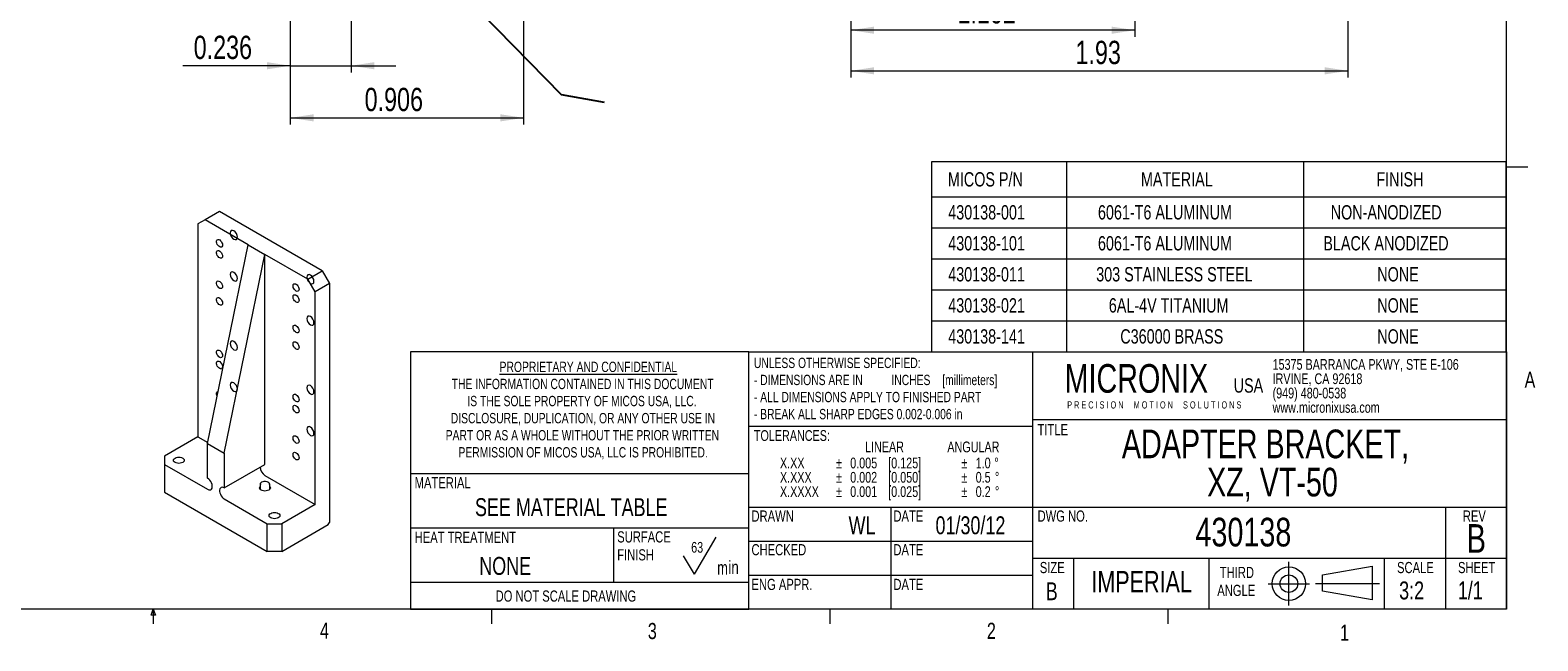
# Model space of a CAD drawing. Header units: inches. Extents: x 0.3 to 11.1, y 0.1 to 7.2.
# Tile 3 of 4: x 5.2 to 11, y 0.1 to 2.5. Entities that reach past the tile are written whole.
import ezdxf

# ---------------------------------------------------------------- set-up
doc = ezdxf.new("R2010")
doc.units = ezdxf.units.IN
doc.header["$LTSCALE"] = 0.666667
doc.header["$MEASUREMENT"] = 0
doc.linetypes.add('CENTERX2', pattern=[0.8, 0.5, -0.1, 0.1, -0.1])
doc.layers.add('FORMAT', color=7, linetype='Continuous')
doc.styles.add('SLDTEXTSTYLE0', font='TXT', dxfattribs={"width": 0.75})
doc.styles.add('SLDTEXTSTYLE1', font='TXT', dxfattribs={"width": 0.7})
doc.styles.add('SLDTEXTSTYLE2', font='TXT', dxfattribs={"width": 0.609091})
doc.dimstyles.new('SLDDIMSTYLE0', dxfattribs={"dimtxt": 0.090278, "dimasz": 0.090278, "dimexe": 0, "dimexo": 0.0625, "dimgap": 0.022569, "dimtad": 1, "dimdec": 3, "dimrnd": 1e-09, "dimdsep": 46, "dimtxsty": 'SLDTEXTSTYLE0', "dimsah": 1, "dimcen": 0.09, "dimadec": 0, "dimazin": 2, "dimtfac": 1, "dimtdec": 3, "dimtmove": 0, "dimatfit": 0, "dimfxl": 1, "dimfrac": 2, "dimtolj": 1, "dimtzin": 12, "dimarcsym": 0})
doc.dimstyles.new('SLDDIMSTYLE1', dxfattribs={"dimtxt": 0.090278, "dimasz": 0.090278, "dimexe": 0, "dimexo": 0.0625, "dimgap": 0.022569, "dimtad": 1, "dimdec": 3, "dimrnd": 1e-09, "dimzin": 12, "dimdsep": 46, "dimtxsty": 'SLDTEXTSTYLE0', "dimsah": 1, "dimcen": 0.09, "dimadec": 0, "dimazin": 3, "dimtfac": 1, "dimtdec": 3, "dimtofl": 0, "dimtmove": 0, "dimatfit": 3, "dimfxl": 1, "dimfrac": 2, "dimtolj": 1, "dimtzin": 12, "dimarcsym": 0})
doc.dimstyles.new('SLDDIMSTYLE2', dxfattribs={"dimtxt": 0.090278, "dimasz": 0.090278, "dimexe": 0, "dimexo": 0.0625, "dimgap": 0.022569, "dimtad": 1, "dimdec": 3, "dimrnd": 1e-09, "dimdsep": 46, "dimtxsty": 'SLDTEXTSTYLE0', "dimsah": 1, "dimcen": 0.09, "dimadec": 0, "dimazin": 2, "dimtfac": 1, "dimtdec": 3, "dimtofl": 0, "dimtmove": 0, "dimatfit": 3, "dimfxl": 1, "dimfrac": 2, "dimtolj": 1, "dimtzin": 12, "dimarcsym": 0})
doc.dimstyles.new('SLDDIMSTYLE5', dxfattribs={"dimtxt": 0.18, "dimasz": 0.090278, "dimexe": 0, "dimexo": 0.0625, "dimgap": 0, "dimtad": 0, "dimtih": 1, "dimtoh": 1, "dimdec": 0, "dimrnd": 1e-09, "dimzin": 0, "dimdsep": 46, "dimtxsty": 'Standard', "dimsah": 1, "dimcen": 0.09, "dimadec": 0, "dimazin": 0, "dimtfac": 0.090278, "dimtdec": 0, "dimtofl": 0, "dimtmove": 0, "dimatfit": 3, "dimfxl": 1, "dimfrac": 2, "dimtolj": 1, "dimtzin": 0, "dimarcsym": 0})
doc.dimstyles.new('SLDDIMSTYLE6', dxfattribs={"dimtxt": 0.090278, "dimasz": 0.090278, "dimexe": 0, "dimexo": 0.0625, "dimgap": 0.022569, "dimtad": 1, "dimrnd": 1e-09, "dimzin": 12, "dimdsep": 46, "dimtxsty": 'SLDTEXTSTYLE0', "dimsah": 1, "dimcen": 0.09, "dimadec": 0, "dimazin": 3, "dimtfac": 1, "dimtdec": 3, "dimtofl": 0, "dimtmove": 0, "dimatfit": 3, "dimfxl": 1, "dimfrac": 2, "dimtolj": 1, "dimtzin": 12, "dimarcsym": 0})

# ---------------------------------------------------------------- blocks, each defined once
blk = doc.blocks.new('SW_NOTE_0')
at = {"color": 0, "linetype": 'Continuous', "lineweight": 0}
for q in [(0.0975, 0.0717), (-0.0294, 0)]:
    blk.add_line((0.0129, -0.0717), q, dxfattribs=at)
at = {"color": 0, "linetype": 'Continuous', "lineweight": 0, "attachment_point": 1}
for s, insert, char_height, style in [('63', (0, 0.0537), 0.04167, 'SLDTEXTSTYLE0'), ('m', (0.1012, -0.0204), 0.0525, 'SLDTEXTSTYLE1'), ('in', (0.144, -0.0186), 0.05249, 'SLDTEXTSTYLE0')]:
    blk.add_mtext(s, dxfattribs=dict(at, insert=insert, char_height=char_height, style=style))
blk = doc.blocks.new('SW_NOTE_1')
at = {"color": 0, "linetype": 'Continuous', "lineweight": 0, "char_height": 0.04331, "attachment_point": 2, "style": 'SLDTEXTSTYLE0'}
for s, insert in [('THIRD', (0.0771, 0.0558)), ('ANGLE', (0.0746, -0.0137))]:
    blk.add_mtext(s, dxfattribs=dict(at, insert=insert))
blk = doc.blocks.new('SW_NOTE_2')
at = {"layer": 'FORMAT', "color": 0, "attachment_point": 2, "style": 'SLDTEXTSTYLE0'}
for s, insert, char_height in [('ADAPTER BRACKET,', (0.6615, 0.1432), 0.111111), ('XZ, VT-50', (0.6886, -0.0049), 0.11111)]:
    blk.add_mtext(s, dxfattribs=dict(at, insert=insert, char_height=char_height))
blk = doc.blocks.new('SW_NOTE_3')
at = {"color": 0, "linetype": 'Continuous', "lineweight": 0, "attachment_point": 1, "style": 'SLDTEXTSTYLE0'}
for s, insert, char_height in [('UNLESS OTHERWISE SPECIFIED:', (0, 0.0514), 0.039895), ('- DIMENSIONS ARE IN', (0, -0.0147), 0.039895), ('INCHES', (0.5337, -0.0147), 0.0399), ('[millimeters]', (0.7309, -0.0147), 0.039895), ('- ALL DIMENSIONS APPLY TO FINISHED PART', (0, -0.0809), 0.039895), ('- BREAK ALL SHARP EDGES 0.002-0.006 in', (0, -0.147), 0.039895)]:
    blk.add_mtext(s, dxfattribs=dict(at, insert=insert, char_height=char_height))
blk = doc.blocks.new('SW_NOTE_4')
at = {"color": 0, "linetype": 'Continuous', "lineweight": 0, "char_height": 0.04167, "attachment_point": 1, "style": 'SLDTEXTSTYLE0'}
for s, insert in [('X.XX', (0, 0.0537)), ('X.XXX', (0, -0.0018)), ('X.XXXX', (0, -0.0574))]:
    blk.add_mtext(s, dxfattribs=dict(at, insert=insert))
blk = doc.blocks.new('SW_NOTE_5')
at = {"color": 0, "linetype": 'Continuous', "lineweight": 0, "char_height": 0.04167, "attachment_point": 1, "style": 'SLDTEXTSTYLE0'}
for s, insert in [('[0.125]', (0, 0.0537)), ('[0.050]', (0, -0.0018)), ('[0.025]', (0, -0.0574))]:
    blk.add_mtext(s, dxfattribs=dict(at, insert=insert))
blk = doc.blocks.new('SW_NOTE_6')
at = {"color": 0, "linetype": 'Continuous', "lineweight": 0, "char_height": 0.04167, "attachment_point": 1, "style": 'SLDTEXTSTYLE0'}
for s, insert in [('%%p', (0, 0.0537)), ('%%p', (0, -0.0018)), ('1.0', (0.0553, 0.0537)), ('%%d', (0.1279, 0.0537)), ('%%p', (0, -0.0574)), ('0.5', (0.0553, -0.0018)), ('0.2', (0.0553, -0.0574)), ('%%d', (0.1299, -0.0018)), ('%%d', (0.13, -0.0574))]:
    blk.add_mtext(s, dxfattribs=dict(at, insert=insert))
blk = doc.blocks.new('SW_NOTE_7')
at = {"color": 0, "linetype": 'Continuous', "lineweight": 0, "char_height": 0.04167, "attachment_point": 1, "style": 'SLDTEXTSTYLE0'}
for s, insert in [('%%p', (0, 0.0537)), ('%%p', (0, -0.0018)), ('0.005', (0.0553, 0.0537)), ('%%p', (0, -0.0574)), ('0.002', (0.0553, -0.0018)), ('0.001', (0.0553, -0.0574))]:
    blk.add_mtext(s, dxfattribs=dict(at, insert=insert))
blk = doc.blocks.new('SW_NOTE_8')
at = {"color": 0, "linetype": 'Continuous', "lineweight": 0, "char_height": 0.04333, "attachment_point": 1, "style": 'SLDTEXTSTYLE0'}
for s, insert in [('SURFACE', (0, 0.0559)), ('FINISH', (0, -0.0137))]:
    blk.add_mtext(s, dxfattribs=dict(at, insert=insert))
blk = doc.blocks.new('SW_NOTE_9')
at = {"color": 0, "linetype": 'Continuous', "lineweight": 0, "char_height": 0.04, "attachment_point": 2, "style": 'SLDTEXTSTYLE0'}
for s, insert in [('\\LPROPRIETARY AND CONFIDENTIAL', (0.4513, 0.0516)), ('THE INFORMATION CONTAINED IN THIS DOCUMENT', (0.4292, -0.0147)), ('IS THE SOLE PROPERTY OF MICOS USA, LLC.', (0.4266, -0.0809)), ('DISCLOSURE, DUPLICATION, OR ANY OTHER USE IN', (0.4302, -0.1472)), ('PART OR AS A WHOLE WITHOUT THE PRIOR WRITTEN', (0.4281, -0.2134)), ('PERMISSION OF MICOS USA, LLC IS PROHIBITED.', (0.431, -0.2797))]:
    blk.add_mtext(s, dxfattribs=dict(at, insert=insert))
blk = doc.blocks.new('SW_NOTE_10')
at = {"color": 0, "linetype": 'Continuous', "lineweight": 0, "char_height": 0.041667, "attachment_point": 1, "style": 'SLDTEXTSTYLE0'}
for s, insert in [('15375 BARRANCA PKWY, STE E-106', (0, 0.0537)), ('(949) 480-0538', (0, -0.0574)), ('IRVINE, CA 92618', (0, -0.0018)), ('www.micronixusa.com', (0, -0.113))]:
    blk.add_mtext(s, dxfattribs=dict(at, insert=insert))
blk = doc.blocks.new('SW_NOTE_11')
at = {"layer": 'FORMAT', "color": 0, "attachment_point": 2}
for s, insert, char_height, style in [('MICRONIX', (0.3715, 0.1432), 0.11111, 'SLDTEXTSTYLE0'), ('USA', (0.8063, 0.088), 0.05556, 'SLDTEXTSTYLE0'), ('P R E C I S I O N     M O T I O N     S O L U T I O N S', (0.441, -0.0012), 0.027778, 'SLDTEXTSTYLE2')]:
    blk.add_mtext(s, dxfattribs=dict(at, insert=insert, char_height=char_height, style=style))
blk = doc.blocks.new('SW_TABLEANNOTATION_0')
at = {"color": 0, "linetype": 'Continuous', "lineweight": 0}
for p, q in [((0, 0), (0, -0.7372)), ((2.231, 0), (0, 0)), ((0.5249, 0), (0.5249, -0.7372)), ((1.4436, 0), (1.4436, -0.7372)), ((2.231, -0.7372), (2.231, 0)), ((0, -0.136), (2.231, -0.136)), ((0, -0.2557), (2.231, -0.2557)), ((0, -0.3761), (2.231, -0.3761)), ((0, -0.4964), (2.231, -0.4964)), ((0, -0.6168), (2.231, -0.6168)), ((0, -0.7372), (2.231, -0.7372))]:
    blk.add_line(p, q, dxfattribs=at)
at = {"color": 0, "linetype": 'Continuous', "lineweight": 0, "attachment_point": 1, "style": 'SLDTEXTSTYLE0'}
for s, insert, char_height in [('MICOS P/N', (0.0641, -0.0404), 0.05556), ('MATERIAL', (0.8132, -0.0404), 0.05556), ('FINISH', (1.7269, -0.0404), 0.05556), ('430138-001', (0.0655, -0.1683), 0.05556), ('6061-T6 ALUMINUM', (0.6464, -0.1683), 0.055556), ('NON-ANODIZED', (1.5497, -0.1683), 0.055556), ('430138-101', (0.0655, -0.2883), 0.05556), ('6061-T6 ALUMINUM', (0.6464, -0.2883), 0.055556), ('BLACK ANODIZED', (1.5211, -0.2883), 0.055556), ('430138-011', (0.0655, -0.4086), 0.05556), ('303 STAINLESS STEEL', (0.6397, -0.4086), 0.055556), ('NONE', (1.7304, -0.4086), 0.05556), ('430138-021', (0.0655, -0.529), 0.05556), ('6AL-4V TITANIUM', (0.6886, -0.529), 0.055556), ('NONE', (1.7304, -0.529), 0.05556), ('430138-141', (0.0655, -0.6494), 0.05556), ('C36000 BRASS', (0.7332, -0.6494), 0.055556), ('NONE', (1.7304, -0.6494), 0.05556)]:
    blk.add_mtext(s, dxfattribs=dict(at, insert=insert, char_height=char_height))
blk = doc.blocks.new('_D')
at = {"color": 7, "linetype": 'Continuous', "lineweight": 0, "transparency": 16777216}
for p, q in [((6.4347, 3.2932), (6.4347, 2.3417)), ((6.1985, 2.9192), (6.1985, 2.3417)), ((6.1985, 2.368), (5.7818, 2.368)), ((6.1985, 2.368), (6.4347, 2.368)), ((6.4347, 2.368), (6.6083, 2.368))]:
    blk.add_line(p, q, dxfattribs=at)
for points in [[(6.1985, 2.368), (6.1082, 2.3819), (6.1082, 2.3541)], [(6.4347, 2.368), (6.525, 2.3541), (6.525, 2.3819)]]:
    blk.add_solid(points, dxfattribs=at)
at = {"color": 7, "linetype": 'Continuous', "lineweight": 0, "transparency": 16777216, "insert": (5.8235, 2.4844), "char_height": 0.09028, "attachment_point": 1, "style": 'SLDTEXTSTYLE0'}
blk.add_mtext('0.236', dxfattribs=at)
blk = doc.blocks.new('_D_3')
at = {"color": 7, "linetype": 'Continuous', "lineweight": 0, "transparency": 16777216}
for p, q in [((6.1985, 2.9192), (6.1985, 2.1398)), ((7.104, 2.8995), (7.104, 2.1398)), ((6.1985, 2.166), (7.104, 2.166))]:
    blk.add_line(p, q, dxfattribs=at)
for points in [[(6.1985, 2.166), (6.2888, 2.1521), (6.2888, 2.1799)], [(7.104, 2.166), (7.0138, 2.1799), (7.0138, 2.1521)]]:
    blk.add_solid(points, dxfattribs=at)
at = {"color": 7, "linetype": 'Continuous', "lineweight": 0, "transparency": 16777216, "insert": (6.4869, 2.2824), "char_height": 0.09028, "attachment_point": 1, "style": 'SLDTEXTSTYLE0'}
blk.add_mtext('0.906', dxfattribs=at)
blk = doc.blocks.new('_D_6')
at = {"color": 7, "linetype": 'Continuous', "lineweight": 0, "transparency": 16777216}
for p, q in [((8.3737, 2.8995), (8.3737, 2.3221)), ((10.3028, 2.8995), (10.3028, 2.3221)), ((8.3737, 2.3483), (10.3028, 2.3483))]:
    blk.add_line(p, q, dxfattribs=at)
for points in [[(8.3737, 2.3483), (8.464, 2.3344), (8.464, 2.3622)], [(10.3028, 2.3483), (10.2125, 2.3622), (10.2125, 2.3344)]]:
    blk.add_solid(points, dxfattribs=at)
at = {"color": 7, "linetype": 'Continuous', "lineweight": 0, "transparency": 16777216, "insert": (9.2454, 2.4647), "char_height": 0.09028, "attachment_point": 1, "style": 'SLDTEXTSTYLE0'}
blk.add_mtext('1.93', dxfattribs=at)
blk = doc.blocks.new('_D_8')
at = {"color": 7, "linetype": 'Continuous', "lineweight": 0, "transparency": 16777216}
for p, q in [((9.4761, 3.4507), (9.4761, 2.4795)), ((8.3737, 2.8995), (8.3737, 2.4795)), ((9.4761, 2.5058), (8.3737, 2.5058))]:
    blk.add_line(p, q, dxfattribs=at)
for points in [[(8.3737, 2.5058), (8.464, 2.4919), (8.464, 2.5197)], [(9.4761, 2.5058), (9.3858, 2.5197), (9.3858, 2.4919)]]:
    blk.add_solid(points, dxfattribs=at)
at = {"color": 7, "linetype": 'Continuous', "lineweight": 0, "transparency": 16777216, "insert": (8.7875, 2.6222), "char_height": 0.09028, "attachment_point": 1, "style": 'SLDTEXTSTYLE0'}
blk.add_mtext('1.102', dxfattribs=at)

msp = doc.modelspace()

# ---------------------------------------------------------------- linework, layer by layer
at = {"color": 7, "linetype": 'Continuous', "lineweight": 0}
for p, q in [((10.9175, 0.26138), (10.9175, 7.09472)), ((10.9175, 1.97661), (11.00083, 1.97661)), ((7.97787, 1.25876), (6.66553, 1.25876)), ((6.66553, 1.25876), (6.66553, 0.26138)), ((7.97787, 0.26138), (7.97787, 1.25876)), ((7.97787, 1.25876), (9.08023, 1.25876)), ((9.08023, 0.26138), (9.08023, 1.25876)), ((9.08023, 1.25876), (10.9175, 1.25876)), ((10.9175, 1.25876), (10.9175, 0.26138)), ((9.08023, 0.99629), (10.9175, 0.99629)), ((7.97787, 0.97004), (9.08023, 0.97004)), ((7.97787, 0.78632), (6.66553, 0.78632)), ((9.08023, 0.65508), (7.97787, 0.65508)), ((8.52905, 0.65508), (8.52905, 0.26138)), ((10.9175, 0.65508), (9.08023, 0.65508)), ((10.68128, 0.65508), (10.68128, 0.45823)), ((6.66553, 0.57634), (7.97787, 0.57634)), ((7.45293, 0.57634), (7.45293, 0.36637)), ((9.08023, 0.52385), (7.97787, 0.52385)), ((9.08023, 0.45823), (10.9175, 0.45823)), ((9.23771, 0.45823), (9.23771, 0.26138)), ((9.76265, 0.45823), (9.76265, 0.26138)), ((10.20328, 0.39482), (10.39688, 0.42815)), ((10.39688, 0.42815), (10.39688, 0.29753)), ((10.44506, 0.26138), (10.44506, 0.45823)), ((10.68128, 0.45823), (10.68128, 0.26138)), ((6.66553, 0.36637), (7.97787, 0.36637)), ((7.97787, 0.39262), (9.08023, 0.39262)), ((10.20328, 0.33087), (10.20328, 0.39482)), ((10.39688, 0.29753), (10.20328, 0.33087)), ((10.9175, 0.26138), (0.4175, 0.26138)), ((5.65801, 0.23833), (5.66684, 0.26138)), ((5.67521, 0.23833), (5.65801, 0.23833)), ((5.66684, 0.26138), (5.66684, 0.20485)), ((5.66684, 0.26138), (5.67521, 0.23833)), ((6.66553, 0.26138), (7.97787, 0.26138)), ((6.97918, 0.26138), (6.97918, 0.20485)), ((9.08023, 0.26138), (7.97787, 0.26138)), ((8.29152, 0.26138), (8.29152, 0.20485)), ((10.83876, 0.26138), (9.08023, 0.26138)), ((9.60385, 0.26138), (9.60385, 0.20485)), ((10.9175, 0.26138), (10.83876, 0.26138))]:
    msp.add_line(p, q, dxfattribs=at)
at = {"color": 7, "linetype": 'Continuous', "lineweight": 15}
for p, q in [((5.86809, 1.77063), (5.84025, 1.75456)), ((5.92376, 1.80277), (5.86809, 1.77063)), ((6.03512, 1.67421), (5.86809, 1.77063)), ((6.32279, 1.57242), (5.92376, 1.80277)), ((5.84025, 1.75456), (5.84025, 0.92944)), ((5.87737, 0.90328), (6.03512, 1.67421)), ((6.03512, 1.67421), (6.10008, 1.63671)), ((5.94232, 0.86578), (6.10008, 1.63671)), ((6.10008, 0.82231), (6.10008, 1.63671)), ((6.26711, 1.54028), (6.10008, 1.63671)), ((6.26711, 1.54028), (6.32279, 1.57242)), ((6.29495, 1.49206), (6.26711, 1.54028)), ((6.35063, 1.5242), (6.29495, 1.49206)), ((6.32279, 1.57242), (6.35063, 1.5242)), ((6.35063, 1.5242), (6.35063, 0.59729)), ((6.29495, 0.66695), (6.29495, 1.49206)), ((5.84025, 0.92944), (5.71033, 0.85444)), ((5.84025, 0.92944), (5.87823, 0.90751)), ((5.87737, 0.90328), (5.94232, 0.86578)), ((5.87737, 0.76874), (5.87737, 0.90328)), ((5.71033, 0.85444), (5.71033, 0.8223)), ((5.71033, 0.8223), (5.71033, 0.71514)), ((5.71033, 0.8223), (5.87737, 0.72588)), ((5.94232, 0.86578), (5.94232, 0.73124)), ((5.94232, 0.73124), (6.10008, 0.82231)), ((6.10008, 0.77945), (6.29495, 0.66695)), ((5.71033, 0.71514), (6.10936, 0.48479)), ((6.08236, 0.7473), (6.07966, 0.73405)), ((6.07966, 0.73405), (6.07966, 0.72842)), ((6.08236, 0.72473), (6.08236, 0.7473)), ((6.1205, 0.73405), (6.11779, 0.7473)), ((6.11779, 0.7473), (6.11779, 0.72473)), ((6.1205, 0.72842), (6.1205, 0.73405)), ((5.94232, 0.68838), (6.10936, 0.59195)), ((6.29495, 0.66695), (6.16503, 0.59195)), ((6.10936, 0.48479), (6.10936, 0.59195)), ((6.10936, 0.59195), (6.16503, 0.59195)), ((6.16503, 0.59195), (6.16503, 0.48479)), ((6.16503, 0.48479), (6.34599, 0.58926)), ((6.34599, 0.58926), (6.35063, 0.59729)), ((6.16503, 0.48479), (6.10936, 0.48479))]:
    msp.add_line(p, q, dxfattribs=at)
at = {"color": 7, "linetype": 'CENTERX2', "lineweight": 0}
for p, q in [((10.07346, 0.27482), (10.07346, 0.44502)), ((9.99279, 0.35992), (10.15338, 0.35992)), ((10.42456, 0.35992), (10.17647, 0.35992))]:
    msp.add_line(p, q, dxfattribs=at)
at = {"color": 7, "linetype": 'Continuous', "lineweight": 0, "flags": 128}
for points in [[(5.96552, 1.71973), (5.96658, 1.71297), (5.9696, 1.70601), (5.97412, 1.69992), (5.97944, 1.69562), (5.98477, 1.69377), (5.98928, 1.69465), (5.9923, 1.69812), (5.99336, 1.70366), (5.9923, 1.71042), (5.98928, 1.71738), (5.98477, 1.72347), (5.97944, 1.72777), (5.97412, 1.72962), (5.9696, 1.72874), (5.96658, 1.72527), (5.96552, 1.71973)], [(5.96552, 1.55899), (5.96658, 1.55223), (5.9696, 1.54528), (5.97412, 1.53918), (5.97944, 1.53489), (5.98477, 1.53303), (5.98928, 1.53391), (5.9923, 1.53738), (5.99336, 1.54292), (5.9923, 1.54969), (5.98928, 1.55664), (5.98477, 1.56273), (5.97944, 1.56703), (5.97412, 1.56888), (5.9696, 1.56801), (5.96658, 1.56453), (5.96552, 1.55899)], [(6.26247, 1.54831), (6.26353, 1.54154), (6.26655, 1.53459), (6.27106, 1.5285), (6.27639, 1.5242), (6.28172, 1.52235), (6.28623, 1.52322), (6.28925, 1.5267), (6.29031, 1.53224), (6.28925, 1.539), (6.28623, 1.54596), (6.28172, 1.55205), (6.27639, 1.55635), (6.27106, 1.5582), (6.26655, 1.55732), (6.26353, 1.55385), (6.26247, 1.54831)], [(6.26247, 1.38757), (6.26353, 1.38081), (6.26655, 1.37385), (6.27106, 1.36776), (6.27639, 1.36346), (6.28172, 1.36161), (6.28623, 1.36249), (6.28925, 1.36596), (6.29031, 1.3715), (6.28925, 1.37826), (6.28623, 1.38522), (6.28172, 1.39131), (6.27639, 1.39561), (6.27106, 1.39746), (6.26655, 1.39658), (6.26353, 1.39311), (6.26247, 1.38757)], [(5.96552, 1.2911), (5.96658, 1.28434), (5.9696, 1.27738), (5.97412, 1.27129), (5.97944, 1.26699), (5.98477, 1.26514), (5.98928, 1.26602), (5.9923, 1.26949), (5.99336, 1.27503), (5.9923, 1.28179), (5.98928, 1.28875), (5.98477, 1.29484), (5.97944, 1.29914), (5.97412, 1.30099), (5.9696, 1.30011), (5.96658, 1.29664), (5.96552, 1.2911)], [(5.96552, 1.13036), (5.96658, 1.1236), (5.9696, 1.11665), (5.97412, 1.11055), (5.97944, 1.10626), (5.98477, 1.1044), (5.98928, 1.10528), (5.9923, 1.10875), (5.99336, 1.11429), (5.9923, 1.12106), (5.98928, 1.12801), (5.98477, 1.1341), (5.97944, 1.1384), (5.97412, 1.14025), (5.9696, 1.13938), (5.96658, 1.1359), (5.96552, 1.13036)], [(6.26247, 1.11968), (6.26353, 1.11291), (6.26655, 1.10596), (6.27106, 1.09987), (6.27639, 1.09557), (6.28172, 1.09372), (6.28623, 1.09459), (6.28925, 1.09807), (6.29031, 1.10361), (6.28925, 1.11037), (6.28623, 1.11732), (6.28172, 1.12342), (6.27639, 1.12771), (6.27106, 1.12957), (6.26655, 1.12869), (6.26353, 1.12522), (6.26247, 1.11968)], [(6.26247, 0.95894), (6.26353, 0.95218), (6.26655, 0.94522), (6.27106, 0.93913), (6.27639, 0.93483), (6.28172, 0.93298), (6.28623, 0.93386), (6.28925, 0.93733), (6.29031, 0.94287), (6.28925, 0.94963), (6.28623, 0.95659), (6.28172, 0.96268), (6.27639, 0.96698), (6.27106, 0.96883), (6.26655, 0.96795), (6.26353, 0.96448), (6.26247, 0.95894)]]:
    msp.add_lwpolyline(points, dxfattribs=at)
at = {"color": 7, "linetype": 'Continuous', "lineweight": 15, "flags": 128}
for points in [[(5.93536, 1.67286), (5.93485, 1.66921), (5.93335, 1.66648), (5.931, 1.66491), (5.928, 1.66464), (5.92463, 1.6657), (5.92118, 1.66798), (5.91796, 1.6713), (5.91526, 1.67535), (5.91331, 1.67978), (5.91229, 1.68418), (5.91229, 1.68817), (5.91331, 1.6914), (5.91526, 1.69357), (5.91796, 1.6945), (5.92118, 1.6941), (5.92463, 1.69241), (5.928, 1.68958), (5.931, 1.68585), (5.93335, 1.68157), (5.93485, 1.6771), (5.93536, 1.67286)], [(5.93536, 1.62999), (5.93485, 1.62634), (5.93335, 1.62361), (5.931, 1.62204), (5.928, 1.62178), (5.92463, 1.62283), (5.92118, 1.62512), (5.91796, 1.62844), (5.91526, 1.63249), (5.91331, 1.63691), (5.91229, 1.64132), (5.91229, 1.64531), (5.91331, 1.64854), (5.91526, 1.65071), (5.91796, 1.65164), (5.92118, 1.65124), (5.92463, 1.64955), (5.928, 1.64671), (5.931, 1.64299), (5.93335, 1.6387), (5.93485, 1.63424), (5.93536, 1.62999)], [(5.93536, 1.51212), (5.93485, 1.50847), (5.93335, 1.50574), (5.931, 1.50417), (5.928, 1.5039), (5.92463, 1.50496), (5.92118, 1.50725), (5.91796, 1.51057), (5.91526, 1.51462), (5.91331, 1.51904), (5.91229, 1.52344), (5.91229, 1.52744), (5.91331, 1.53066), (5.91526, 1.53284), (5.91796, 1.53377), (5.92118, 1.53337), (5.92463, 1.53167), (5.928, 1.52884), (5.931, 1.52511), (5.93335, 1.52083), (5.93485, 1.51637), (5.93536, 1.51212)], [(6.23231, 1.50143), (6.2318, 1.49778), (6.2303, 1.49505), (6.22794, 1.49348), (6.22495, 1.49321), (6.22158, 1.49427), (6.21813, 1.49656), (6.21491, 1.49988), (6.21221, 1.50393), (6.21026, 1.50835), (6.20924, 1.51275), (6.20924, 1.51675), (6.21026, 1.51997), (6.21221, 1.52215), (6.21491, 1.52308), (6.21813, 1.52268), (6.22158, 1.52099), (6.22495, 1.51815), (6.22794, 1.51443), (6.2303, 1.51014), (6.2318, 1.50568), (6.23231, 1.50143)], [(5.93536, 1.44783), (5.93485, 1.44418), (5.93335, 1.44144), (5.931, 1.43988), (5.928, 1.43961), (5.92463, 1.44067), (5.92118, 1.44295), (5.91796, 1.44627), (5.91526, 1.45032), (5.91331, 1.45474), (5.91229, 1.45915), (5.91229, 1.46314), (5.91331, 1.46637), (5.91526, 1.46854), (5.91796, 1.46947), (5.92118, 1.46907), (5.92463, 1.46738), (5.928, 1.46455), (5.931, 1.46082), (5.93335, 1.45654), (5.93485, 1.45207), (5.93536, 1.44783)], [(6.23231, 1.45857), (6.2318, 1.45492), (6.2303, 1.45219), (6.22794, 1.45062), (6.22495, 1.45035), (6.22158, 1.45141), (6.21813, 1.4537), (6.21491, 1.45701), (6.21221, 1.46106), (6.21026, 1.46549), (6.20924, 1.46989), (6.20924, 1.47388), (6.21026, 1.47711), (6.21221, 1.47929), (6.21491, 1.48021), (6.21813, 1.47982), (6.22158, 1.47812), (6.22495, 1.47529), (6.22794, 1.47156), (6.2303, 1.46728), (6.2318, 1.46282), (6.23231, 1.45857)], [(6.23231, 1.3407), (6.2318, 1.33705), (6.2303, 1.33431), (6.22794, 1.33275), (6.22495, 1.33248), (6.22158, 1.33354), (6.21813, 1.33582), (6.21491, 1.33914), (6.21221, 1.34319), (6.21026, 1.34761), (6.20924, 1.35202), (6.20924, 1.35601), (6.21026, 1.35924), (6.21221, 1.36141), (6.21491, 1.36234), (6.21813, 1.36194), (6.22158, 1.36025), (6.22495, 1.35742), (6.22794, 1.35369), (6.2303, 1.34941), (6.2318, 1.34494), (6.23231, 1.3407)], [(6.23231, 1.2764), (6.2318, 1.27275), (6.2303, 1.27002), (6.22794, 1.26845), (6.22495, 1.26818), (6.22158, 1.26924), (6.21813, 1.27153), (6.21491, 1.27485), (6.21221, 1.2789), (6.21026, 1.28332), (6.20924, 1.28772), (6.20924, 1.29172), (6.21026, 1.29494), (6.21221, 1.29712), (6.21491, 1.29805), (6.21813, 1.29765), (6.22158, 1.29596), (6.22495, 1.29312), (6.22794, 1.2894), (6.2303, 1.28511), (6.2318, 1.28065), (6.23231, 1.2764)], [(5.93536, 1.24423), (5.93485, 1.24058), (5.93335, 1.23785), (5.931, 1.23628), (5.928, 1.23601), (5.92463, 1.23707), (5.92118, 1.23935), (5.91796, 1.24267), (5.91526, 1.24672), (5.91331, 1.25114), (5.91229, 1.25555), (5.91229, 1.25954), (5.91331, 1.26277), (5.91526, 1.26494), (5.91796, 1.26587), (5.92118, 1.26547), (5.92463, 1.26378), (5.928, 1.26095), (5.931, 1.25722), (5.93335, 1.25294), (5.93485, 1.24847), (5.93536, 1.24423)], [(5.93536, 1.20136), (5.93485, 1.19771), (5.93335, 1.19498), (5.931, 1.19341), (5.928, 1.19315), (5.92463, 1.1942), (5.92118, 1.19649), (5.91796, 1.19981), (5.91526, 1.20386), (5.91331, 1.20828), (5.91229, 1.21269), (5.91229, 1.21668), (5.91331, 1.21991), (5.91526, 1.22208), (5.91796, 1.22301), (5.92118, 1.22261), (5.92463, 1.22092), (5.928, 1.21808), (5.931, 1.21436), (5.93335, 1.21007), (5.93485, 1.20561), (5.93536, 1.20136)], [(5.91489, 1.08668), (5.91331, 1.09041), (5.91229, 1.09481), (5.91229, 1.0988), (5.91331, 1.10203), (5.91526, 1.10421), (5.91796, 1.10514), (5.91868, 1.10516)], [(6.23231, 1.0728), (6.2318, 1.06915), (6.2303, 1.06642), (6.22794, 1.06485), (6.22495, 1.06458), (6.22158, 1.06564), (6.21813, 1.06793), (6.21491, 1.07125), (6.21221, 1.0753), (6.21026, 1.07972), (6.20924, 1.08412), (6.20924, 1.08812), (6.21026, 1.09134), (6.21221, 1.09352), (6.21491, 1.09445), (6.21813, 1.09405), (6.22158, 1.09236), (6.22495, 1.08952), (6.22794, 1.0858), (6.2303, 1.08151), (6.2318, 1.07705), (6.23231, 1.0728)], [(6.23231, 1.02994), (6.2318, 1.02629), (6.2303, 1.02356), (6.22794, 1.02199), (6.22495, 1.02172), (6.22158, 1.02278), (6.21813, 1.02507), (6.21491, 1.02838), (6.21221, 1.03243), (6.21026, 1.03686), (6.20924, 1.04126), (6.20924, 1.04525), (6.21026, 1.04848), (6.21221, 1.05066), (6.21491, 1.05158), (6.21813, 1.05118), (6.22158, 1.04949), (6.22495, 1.04666), (6.22794, 1.04293), (6.2303, 1.03865), (6.2318, 1.03419), (6.23231, 1.02994)], [(6.23231, 0.91207), (6.2318, 0.90842), (6.2303, 0.90568), (6.22794, 0.90412), (6.22495, 0.90385), (6.22158, 0.90491), (6.21813, 0.90719), (6.21491, 0.91051), (6.21221, 0.91456), (6.21026, 0.91898), (6.20924, 0.92339), (6.20924, 0.92738), (6.21026, 0.93061), (6.21221, 0.93278), (6.21491, 0.93371), (6.21813, 0.93331), (6.22158, 0.93162), (6.22495, 0.92879), (6.22794, 0.92506), (6.2303, 0.92078), (6.2318, 0.91631), (6.23231, 0.91207)], [(5.78086, 0.8298), (5.77651, 0.82788), (5.77145, 0.82667), (5.76601, 0.82625), (5.76058, 0.82667), (5.75551, 0.82788), (5.75116, 0.8298), (5.74783, 0.83231), (5.74573, 0.83524), (5.74501, 0.83837), (5.74573, 0.84151), (5.74783, 0.84443), (5.75116, 0.84694), (5.75551, 0.84887), (5.76058, 0.85008), (5.76601, 0.8505), (5.77145, 0.85008), (5.77651, 0.84887), (5.78086, 0.84694), (5.7842, 0.84443), (5.78629, 0.84151), (5.78701, 0.83837), (5.78629, 0.83524), (5.7842, 0.83231), (5.78086, 0.8298)], [(6.23231, 0.84777), (6.2318, 0.84412), (6.2303, 0.84139), (6.22794, 0.83982), (6.22495, 0.83955), (6.22158, 0.84061), (6.21813, 0.8429), (6.21491, 0.84622), (6.21221, 0.85027), (6.21026, 0.85469), (6.20924, 0.85909), (6.20924, 0.86309), (6.21026, 0.86631), (6.21221, 0.86849), (6.21491, 0.86942), (6.21813, 0.86902), (6.22158, 0.86732), (6.22495, 0.86449), (6.22794, 0.86077), (6.2303, 0.85648), (6.2318, 0.85202), (6.23231, 0.84777)], [(5.87737, 0.72588), (5.88181, 0.72394), (5.88599, 0.72335), (5.88967, 0.72416), (5.89264, 0.72632), (5.89472, 0.72969), (5.89579, 0.73409), (5.89579, 0.73926), (5.89472, 0.74489), (5.89264, 0.75066), (5.88967, 0.75624), (5.88599, 0.76131), (5.88181, 0.76555), (5.87737, 0.76874)], [(5.94232, 0.73124), (5.93788, 0.73318), (5.9337, 0.73376), (5.93002, 0.73296), (5.92705, 0.7308), (5.92497, 0.72743), (5.9239, 0.72303), (5.9239, 0.71786), (5.92497, 0.71223), (5.92705, 0.70645), (5.93002, 0.70087), (5.9337, 0.69581), (5.93788, 0.69156), (5.94232, 0.68838)], [(6.1205, 0.73405), (6.12107, 0.73095), (6.12025, 0.72787), (6.1181, 0.72501), (6.11475, 0.72256), (6.11043, 0.72069), (6.10543, 0.71951), (6.10008, 0.71911), (6.09472, 0.71951), (6.08972, 0.72069), (6.0854, 0.72256), (6.08206, 0.72501), (6.0799, 0.72787), (6.07909, 0.73095), (6.07966, 0.73405)], [(6.08236, 0.7473), (6.08308, 0.75019), (6.08517, 0.75283), (6.08848, 0.75503), (6.09272, 0.75661), (6.09756, 0.75743), (6.1026, 0.75743), (6.10744, 0.75661), (6.11168, 0.75503), (6.11498, 0.75283), (6.11708, 0.75019), (6.11779, 0.7473)], [(6.15204, 0.61552), (6.14769, 0.6136), (6.14263, 0.61238), (6.1372, 0.61197), (6.13176, 0.61238), (6.1267, 0.6136), (6.12235, 0.61552), (6.11901, 0.61803), (6.11691, 0.62096), (6.1162, 0.62409), (6.11691, 0.62723), (6.11901, 0.63015), (6.12235, 0.63266), (6.1267, 0.63459), (6.13176, 0.6358), (6.1372, 0.63621), (6.14263, 0.6358), (6.14769, 0.63459), (6.15204, 0.63266), (6.15538, 0.63015), (6.15748, 0.62723), (6.15819, 0.62409), (6.15748, 0.62096), (6.15538, 0.61803), (6.15204, 0.61552)]]:
    msp.add_lwpolyline(points, dxfattribs=at)
at = {"color": 7, "linetype": 'Continuous', "lineweight": 0}
for radius in [0.0649, 0.03419]:
    msp.add_circle((10.07346, 0.35992), radius, dxfattribs=at)
at = {"color": 7, "linetype": 'Continuous', "lineweight": 15}
msp.add_arc((6.12128, 0.81312), 0.03979, 182.190792, 237.803831, dxfattribs=at)

# ---------------------------------------------------------------- block references
at = {"color": 7, "linetype": 'Continuous', "lineweight": 0}
for name, p in [('SW_TABLEANNOTATION_0', (8.68611, 1.99579)), ('SW_NOTE_3', (7.9975, 1.18445)), ('SW_NOTE_10', (10.01022, 1.17718)), ('SW_NOTE_9', (6.90375, 1.16897)), ('SW_NOTE_4', (8.09863, 0.79501)), ('SW_NOTE_7', (8.31592, 0.79501)), ('SW_NOTE_5', (8.51872, 0.79501)), ('SW_NOTE_6', (8.80279, 0.79501)), ('SW_NOTE_8', (7.46709, 0.50712)), ('SW_NOTE_0', (7.75413, 0.46798)), ('SW_NOTE_1', (9.79468, 0.36931))]:
    msp.add_blockref(name, p, dxfattribs=at)
at = {"layer": 'FORMAT'}
for name, p in [('SW_NOTE_11', (9.11019, 1.06813)), ('SW_NOTE_2', (9.32125, 0.81426))]:
    msp.add_blockref(name, p, dxfattribs=at)

# ---------------------------------------------------------------- texts
at = {"color": 7, "linetype": 'Continuous', "lineweight": 0, "style": 'SLDTEXTSTYLE0'}
for s, insert, char_height, attachment_point in [('A', (10.98805, 1.18175), 0.0625, 1), ('TOLERANCES:', (7.9975, 0.95513), 0.0416667, 1), ('TITLE', (9.09823, 0.97892), 0.043307, 1), ('LINEAR', (8.42879, 0.91094), 0.041667, 1), ('ANGULAR', (8.74813, 0.91094), 0.041667, 1), ('MATERIAL', (6.68103, 0.77292), 0.043333, 1), ('SEE MATERIAL TABLE', (6.91517, 0.69134), 0.0694444, 1), ('DRAWN', (7.9881, 0.6438), 0.043333, 1), ('DATE', (8.53875, 0.6438), 0.043333, 1), ('DWG NO.', (9.09823, 0.64378), 0.043307, 1), ('REV', (10.74843, 0.64378), 0.043307, 1), ('WL', (8.36486, 0.62108), 0.069444, 1), ('01/30/12', (8.70222, 0.62108), 0.069444, 1), ('HEAT TREATMENT', (6.68103, 0.5612), 0.0433333, 1), ('CHECKED', (7.9881, 0.51327), 0.043333, 1), ('DATE', (8.53875, 0.51327), 0.043333, 1), ('NONE', (6.93173, 0.4636), 0.069444, 1), ('SIZE', (9.10698, 0.44415), 0.043307, 1), ('SCALE', (10.56438, 0.44415), 0.043307, 2), ('SHEET', (10.80218, 0.44415), 0.043307, 2), ('ENG APPR.', (7.9881, 0.37876), 0.043333, 1), ('DATE', (8.53875, 0.37876), 0.043333, 1), ('B', (9.12997, 0.36531), 0.06944, 1), ('IMPERIAL', (9.50209, 0.4091), 0.083333, 2), ('3:2', (10.5013, 0.36841), 0.069444, 1), ('1/1', (10.72894, 0.36841), 0.069444, 1), ('DO NOT SCALE DRAWING', (6.99511, 0.3336), 0.0433333, 1), ('4', (6.31342, 0.20915), 0.0625, 1), ('3', (7.58585, 0.20775), 0.0625, 1), ('2', (8.90153, 0.20829), 0.0625, 1), ('1', (10.27221, 0.20091), 0.0625, 1)]:
    msp.add_mtext(s, dxfattribs=dict(at, insert=insert, char_height=char_height, attachment_point=attachment_point))
at = {"layer": 'FORMAT', "attachment_point": 2, "style": 'SLDTEXTSTYLE0'}
for s, insert, char_height in [('430138', (9.89691, 0.61539), 0.111111), ('B', (10.80101, 0.59071), 0.11111)]:
    msp.add_mtext(s, dxfattribs=dict(at, insert=insert, char_height=char_height))

# ---------------------------------------------------------------- dimensions: what is measured, and where the dimension line sits
at = {"color": 7, "linetype": 'Continuous', "lineweight": 0}
for base, p1, p2, dimstyle, picture, middle in [((8.37369, 2.50579), (9.47605, 3.47692), (8.37369, 2.92573), 'SLDDIMSTYLE1', '_D_8', (8.93753, 2.50579)), ((6.43474, 2.36799), (6.19852, 2.94542), (6.43474, 3.31944), 'SLDDIMSTYLE0', '_D', (5.97355, 2.36799)), ((7.10403, 2.16602), (6.19852, 2.94542), (7.10403, 2.92573), 'SLDDIMSTYLE2', '_D_3', (6.63694, 2.16602)), ((10.30282, 2.34831), (8.37369, 2.92573), (10.30282, 2.92573), 'SLDDIMSTYLE6', '_D_6', (9.36206, 2.34831))]:
    dim = msp.add_linear_dim(base=base, p1=p1, p2=p2, dimstyle=dimstyle, dxfattribs=at)
    dim.commit()
    dim.dimension.update_dxf_attribs({"geometry": picture, "text_midpoint": middle, "dimtype": 160})

# ---------------------------------------------------------------- leaders
msp.add_leader([(6.59468, 2.92573), (7.24947, 2.2563), (7.41614, 2.22621)], dimstyle='SLDDIMSTYLE5', dxfattribs=at)

doc.saveas('drawing.dxf')
